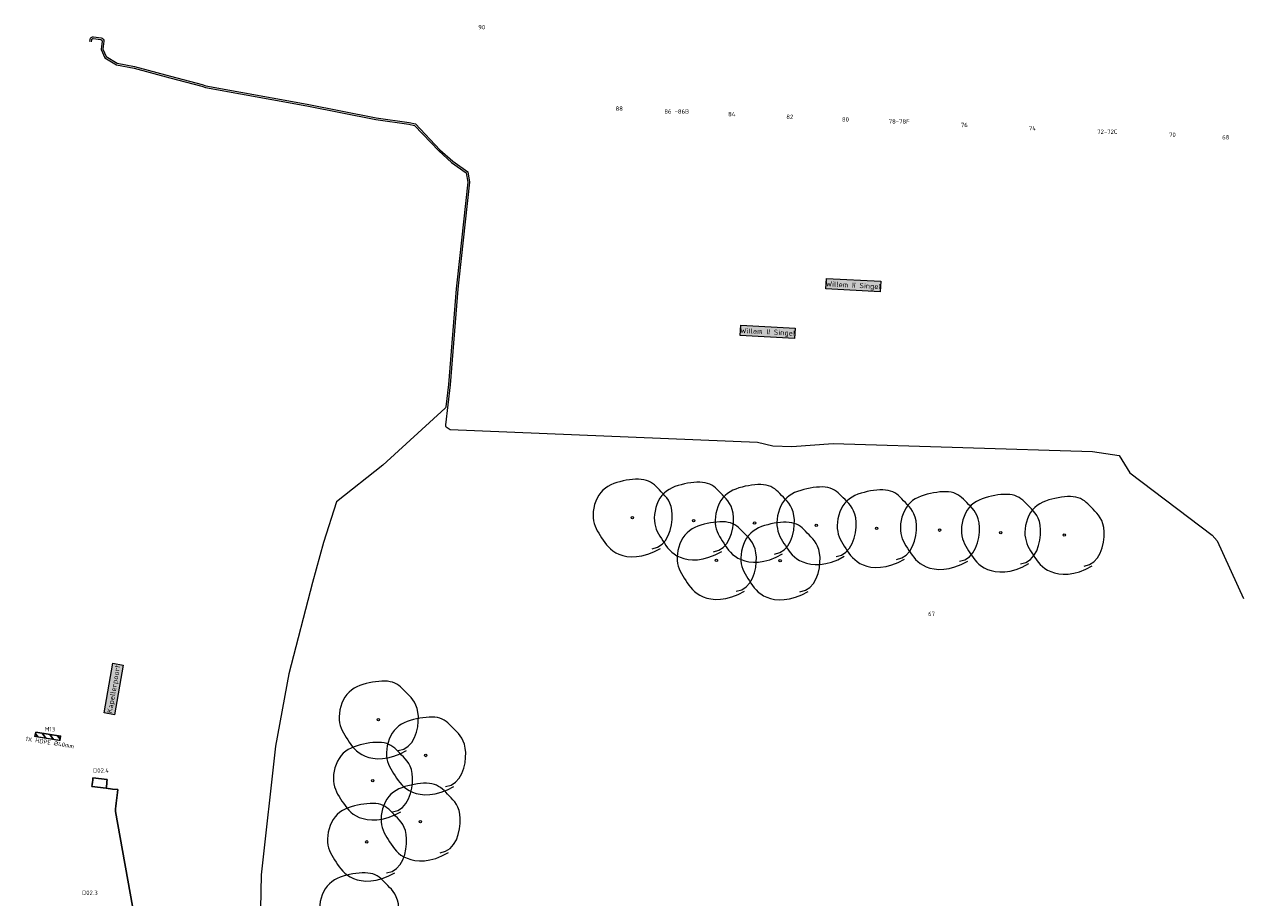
# Model space of a CAD drawing. Header units: metres. Extents: x 196669 to 197684, y 355211 to 356669.
# Tile 12 of 18: x 197033 to 197173, y 355651 to 355751. Entities that reach past the tile are written whole.
import ezdxf
from ezdxf.enums import TextEntityAlignment as Align
from ezdxf.lldxf.tags import DXFTag

# ---------------------------------------------------------------- set-up
doc = ezdxf.new("R2010")
doc.units = ezdxf.units.M
for name, color, linetype, lineweight in [('B-WE-GR-BOOM-S', 252, 'Continuous', 18), ('B-WE-KL-DATA_KOPPELKABEL_GLASVEZEL-G', 104, 'KL-GLASVEZEL-N', 20), ('B-WE-KL-MANTELBUIS-T25', 7, 'Continuous', 18), ('B-WE-OG-BEBOUWING_HUISNUMMER-T35', 252, 'Continuous', 9), ('B-WE-OG-BEBOUWING_STRAATNAAM-T35', 7, 'Continuous', 9), ('N-WE-KL-VRI_KABEL-G', 30, 'Continuous', 30), ('N-WE-KL-VRI_UITSLIJPER-G', 130, 'Continuous', 30), ('N-WE-VW-VRI_DETECTIELUS-G', 3, 'Continuous', 30), ('N-WE-VW-VRI_DETECTIELUS-T25', 7, 'Continuous', 30), ('V-WE-KL-MANTELBUIS-G', 1, 'Continuous', 30), ('V-WE-KL-MANTELBUIS-T25', 1, 'Continuous', 25)]:
    doc.layers.add(name, color=color, linetype=linetype, lineweight=lineweight)
doc.styles.add('NLCS-ISO-M200-T25', font='NLCS-ISO.ttf', dxfattribs={"height": 0.5})
doc.styles.add('NLCS-ISO-M200-T30', font='NLCS-ISO.ttf', dxfattribs={"height": 0.6000000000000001})
doc.styles.get("Standard").update_dxf_attribs({"font": 'Microsoft JhengHei.ttf'})
tags = doc.linetypes.add('KL-GLASVEZEL-N', pattern='A,4,-1,[101,NLCS.SHX,S=0.5,R=0,X=0,Y=0],-1,4,-1,["G",Standard,S=1,R=0,X=-0.25,Y=-0.5],-1.5', length=12.5).pattern_tags.tags
tags[18] = DXFTag(74, 10)

# ---------------------------------------------------------------- blocks, each defined once
blk = doc.blocks.new('SGR-BOOM_09')
blk.add_lwpolyline([(-2.710739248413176, 3.837438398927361), (-3.390540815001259, 3.615178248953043), (-3.939121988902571, 3.222587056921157), (-4.366876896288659, 2.696796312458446), (-4.684199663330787, 2.074937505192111), (-4.901484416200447, 1.394142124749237), (-5.029125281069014, 0.691541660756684), (-5.07751638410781, 0.004267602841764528), (-5.057051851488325, -0.6305485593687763), (-4.977847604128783, -1.18375880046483), (-4.848906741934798, -1.658148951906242), (-4.678954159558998, -2.064488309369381), (-4.476714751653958, -2.41354616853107), (-4.250913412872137, -2.716091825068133), (-4.010275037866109, -2.982894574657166), (-3.763524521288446, -3.224723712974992), (-3.519386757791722, -3.452348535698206), (-3.284344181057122, -3.674130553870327), (-3.055909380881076, -3.888800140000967), (-2.829352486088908, -4.092679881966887), (-2.599943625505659, -4.282092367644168), (-2.362952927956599, -4.45336018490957), (-2.113650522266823, -4.602805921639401), (-1.847306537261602, -4.726752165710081), (-1.559191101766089, -4.821521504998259), (-1.245945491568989, -4.884451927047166), (-0.9096955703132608, -4.916943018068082), (-0.5539383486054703, -4.921409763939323), (-0.1821708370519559, -4.900267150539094), (0.2021099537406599, -4.855930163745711), (0.595407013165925, -4.790813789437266), (0.9942233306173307, -4.707333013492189), (1.395061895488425, -4.607902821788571), (1.794278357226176, -4.49391581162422), (2.187639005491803, -4.362675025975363), (2.57076278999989, -4.210461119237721), (2.939268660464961, -4.033554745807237), (3.288775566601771, -3.82823656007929), (3.614902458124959, -3.590787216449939), (3.913268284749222, -3.31748736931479), (4.179491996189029, -3.004617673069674), (4.409902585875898, -2.650610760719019), (4.603669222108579, -2.262507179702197), (4.760671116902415, -1.849499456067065), (4.880787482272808, -1.42078011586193), (4.963897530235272, -0.9855416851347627), (5.009880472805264, -0.55297668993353), (5.018615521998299, -0.1322776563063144), (4.989981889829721, 0.2673628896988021), (4.924618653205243, 0.6390091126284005), (4.826204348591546, 0.9847519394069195), (4.69917737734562, 1.308938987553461), (4.54797614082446, 1.615917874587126), (4.377039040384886, 1.910036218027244), (4.190804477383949, 2.195641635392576), (3.993710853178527, 2.477081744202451), (3.790196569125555, 2.75870416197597), (3.582779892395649, 3.043288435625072), (3.366298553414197, 3.32734182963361), (3.133670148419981, 3.605803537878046), (2.877812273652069, 3.873612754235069), (2.591642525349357, 4.125708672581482), (2.2680784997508, 4.357030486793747), (1.900037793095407, 4.562517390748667), (1.480438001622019, 4.737108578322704), (1.003802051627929, 4.874466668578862), (0.4710741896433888, 4.963147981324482), (-0.1151960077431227, 4.990432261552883), (-0.7524589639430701, 4.943599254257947), (-1.438165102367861, 4.809928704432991), (-2.169764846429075, 4.576700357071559), (-2.944708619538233, 4.231193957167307), (-3.760446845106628, 3.760689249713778)])
blk.add_circle((0, 0), 0.15)

msp = doc.modelspace()

# ---------------------------------------------------------------- hatches: boundary and pattern name
at = {"layer": 'V-WE-KL-MANTELBUIS-G'}
h = msp.add_hatch(dxfattribs=at)
h.set_pattern_fill('ANSI31', color=256, scale=0.2, angle=260.9409792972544)
h.set_pattern_definition([(305.9409792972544, (0, 0), (0.5141099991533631, 0.3727142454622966), [])])
h.paths.add_polyline_path([(197034.033210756, 355670.1214709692), (197033.9544848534, 355669.6277076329), (197036.8056370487, 355669.1731183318), (197036.8843629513, 355669.6668816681)])

# ---------------------------------------------------------------- linework, layer by layer
at = {"layer": 'B-WE-KL-DATA_KOPPELKABEL_GLASVEZEL-G', "ltscale": 0.2, "flags": 128}
for points in [[(197040.2355985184, 355749.2832436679), (197040.2721116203, 355749.5305628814, -0.4142135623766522), (197040.6694768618, 355749.8256914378), (197041.5454217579, 355749.6963708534, -0.4062351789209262), (197041.8418173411, 355749.3084817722), (197041.7346105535, 355748.4138156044), (197042.1172221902, 355747.5686857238), (197043.3852391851, 355746.8078755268), (197045.3600693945, 355746.4294946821), (197049.4759216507, 355745.3095825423), (197053.1225791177, 355744.3443606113), (197053.5338068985, 355744.1943178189), (197065.1552869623, 355742.1217170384), (197073.0559164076, 355740.5395977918), (197076.8413606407, 355739.9976773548), (197077.5685506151, 355739.8605247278), (197080.3780603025, 355736.8852677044), (197081.8375795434, 355735.5774001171), (197083.561374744, 355734.3354173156), (197083.7689680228, 355733.1653461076), (197082.5383701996, 355721.9550246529), (197082.4395634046, 355720.9024346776), (197081.5415159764, 355709.9470035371), (197080.993939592, 355705.3454062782, 0.2863163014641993), (197081.106478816, 355705.1059059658), (197081.555, 355704.816), (197116.761, 355703.379), (197118.545, 355702.952), (197120.702, 355702.848), (197125.465, 355703.201), (197155.1951542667, 355702.2963120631), (197158.2337329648, 355701.8311368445), (197159.45, 355699.861), (197168.902, 355692.713), (197169.467, 355692.062), (197172.5019770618, 355685.4460659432)], [(197040.4334538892, 355749.2540331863), (197040.4699669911, 355749.5013523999, -0.4142135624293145), (197040.6402663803, 355749.6278360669), (197041.5162112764, 355749.4985154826, -0.4062351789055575), (197041.6432379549, 355749.3322773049), (197041.5293894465, 355748.3821843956), (197041.9607778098, 355747.4293142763), (197043.3127608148, 355746.6181244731), (197045.3149306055, 355746.234505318), (197049.4240783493, 355745.1164174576), (197053.0625909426, 355744.1533513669), (197053.4815819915, 355744.0004760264), (197065.1180902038, 355741.9251950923), (197073.0220835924, 355740.3424022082), (197076.8086393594, 355739.8003226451), (197077.4677000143, 355739.6760196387), (197080.2383751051, 355736.7418882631), (197081.7120327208, 355735.4213513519), (197083.378625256, 355734.2205826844), (197083.5670319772, 355733.1586538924), (197082.3393926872, 355721.9752836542), (197082.2403284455, 355720.919951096), (197081.3424840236, 355709.966996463), (197081.0368948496, 355707.3989560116, -0.1798961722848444), (197080.9572896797, 355707.2439449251), (197073.842, 355700.742), (197068.528, 355696.526), (197067.024, 355691.862), (197065.775, 355687.277), (197063.057, 355676.807), (197061.5378336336, 355668.5238790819), (197059.8729148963, 355653.7757477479), (197059.5083489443, 355634.172551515), (197060.8868953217, 355605.6424783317), (197061.0947766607, 355604.4917344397)]]:
    msp.add_lwpolyline(points, format="xyb", dxfattribs=at)
at = {"layer": 'N-WE-KL-VRI_KABEL-G'}
msp.add_line((197043.4535314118, 355663.5361948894), (197042.8578372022, 355663.6079473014), dxfattribs=at)
at = {"layer": 'N-WE-KL-VRI_KABEL-G', "flags": 128}
msp.add_lwpolyline([(197045.2871343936, 355646.0257557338, -0.003460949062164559), (197045.3881154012, 355648.6970527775), (197043.1686462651, 355661.0361698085, -0.003205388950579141), (197043.4535314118, 355663.5361948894)], format="xyb", dxfattribs=at)
at = {"layer": 'N-WE-KL-VRI_UITSLIJPER-G'}
msp.add_line((197042.8578372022, 355663.6079473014), (197042.1132194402, 355663.6976378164), dxfattribs=at)
at = {"layer": 'N-WE-VW-VRI_DETECTIELUS-G'}
for p, q in [((197042.1132194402, 355663.6976378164), (197040.4750603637, 355663.8949569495)), ((197040.5971391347, 355664.8874805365), (197042.2353190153, 355664.6901588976))]:
    msp.add_line(p, q, dxfattribs=at)
for centre, radius, start, end in [((197238.2951791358, 355640.0671767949), 199.2499999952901, 172.8441533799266, 173.131711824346), ((197238.295179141, 355640.067176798), 197.5999999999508, 172.8417521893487, 173.131711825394)]:
    msp.add_arc(centre, radius, start, end, dxfattribs=at)
at = {"layer": 'V-WE-KL-MANTELBUIS-G', "flags": 128}
msp.add_lwpolyline([(197034.033210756, 355670.1214709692), (197033.9544848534, 355669.6277076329), (197036.8056370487, 355669.1731183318), (197036.8843629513, 355669.6668816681)], close=True, dxfattribs=at)

# ---------------------------------------------------------------- block references
at = {"layer": 'B-WE-GR-BOOM-S', "xscale": 0.9000000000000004, "yscale": 0.9000000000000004, "zscale": 0.9000000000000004, "rotation": 177.2882798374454}
for p in [(197102.433, 355694.719), (197109.45, 355694.372), (197116.434, 355694.1), (197123.507, 355693.825), (197130.423, 355693.495), (197137.659, 355693.278), (197144.661, 355692.981), (197151.938, 355692.721), (197112.077, 355689.837), (197119.375, 355689.788), (197073.33, 355671.57), (197078.756, 355667.451), (197072.667, 355664.554), (197078.132, 355659.864), (197071.986, 355657.555), (197071.081, 355649.601)]:
    msp.add_blockref('SGR-BOOM_09', p, dxfattribs=at)

# ---------------------------------------------------------------- texts
at = {"layer": 'B-WE-OG-BEBOUWING_HUISNUMMER-T35', "style": 'NLCS-ISO-M200-T25'}
for s, p in [('90', (197085.166, 355750.924)), ('88', (197100.926, 355741.596)), ('86 -86B', (197107.523, 355741.269)), ('84', (197113.831, 355740.966)), ('82', (197120.478, 355740.654)), ('80', (197126.862, 355740.355)), ('78-78F', (197133.017, 355740.128)), ('76', (197140.482, 355739.717)), ('74', (197148.29, 355739.35)), ('72-72C', (197156.876, 355738.948)), ('70', (197164.343, 355738.598)), ('68', (197170.457, 355738.311)), ('67', (197136.726, 355683.684))]:
    msp.add_text(s, height=0.5, dxfattribs=at).set_placement(p, align=Align.MIDDLE)
at = {"layer": 'B-WE-OG-BEBOUWING_STRAATNAAM-T35', "char_height": 0.6000000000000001, "attachment_point": 2, "style": 'NLCS-ISO-M200-T30', "bg_fill": 17, "box_fill_scale": 1.5, "bg_fill_color": 256, "bg_fill_true_color": 14737364, "bg_fill_transparency": 0}
for s, insert, width, rotation in [('Willem II Singel', (197127.7712823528, 355721.6632631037), 5.629539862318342, 356.99999999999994), ('Willem II Singel', (197117.9599310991, 355716.3118406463), 5.629539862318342, 356.99999999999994), ('Kapellerpoort', (197042.6644052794, 355675.1220001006), 5.170557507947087, 80.1170340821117)]:
    msp.add_mtext(s, dxfattribs=dict(at, insert=insert, width=width, rotation=rotation))

# ---------------------------------------------------------------- next in the draw order: texts
at = {"layer": 'B-WE-KL-MANTELBUIS-T25', "insert": (197032.9103361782, 355669.6277076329), "char_height": 0.4999999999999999, "width": 4.930493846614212, "attachment_point": 1, "rotation": 350.9409792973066, "style": 'NLCS-ISO-M200-T25', "bg_fill": 3, "box_fill_scale": 1.2, "bg_fill_color": 256, "bg_fill_transparency": 0}
msp.add_mtext('1X HDPE %%C40mm', dxfattribs=at)
at = {"layer": 'N-WE-VW-VRI_DETECTIELUS-T25', "char_height": 0.4999999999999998, "attachment_point": 2, "style": 'NLCS-ISO-M200-T25', "bg_fill": 3, "box_fill_scale": 1.2, "bg_fill_color": 256, "bg_fill_transparency": 0}
for s, insert in [('D02.4', (197041.522883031, 355665.9824158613)), ('D02.3', (197040.2457728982, 355651.9698521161))]:
    msp.add_mtext(s, dxfattribs=dict(at, insert=insert))

# ---------------------------------------------------------------- next in the draw order: texts
at = {"layer": 'V-WE-KL-MANTELBUIS-T25', "insert": (197035.0651231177, 355670.7145725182), "char_height": 0.5, "width": 0.6438121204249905, "attachment_point": 1, "style": 'NLCS-ISO-M200-T25', "bg_fill": 3, "box_fill_scale": 1.2, "bg_fill_color": 256, "bg_fill_transparency": 0}
msp.add_mtext('M13', dxfattribs=at)

doc.saveas('drawing.dxf')
